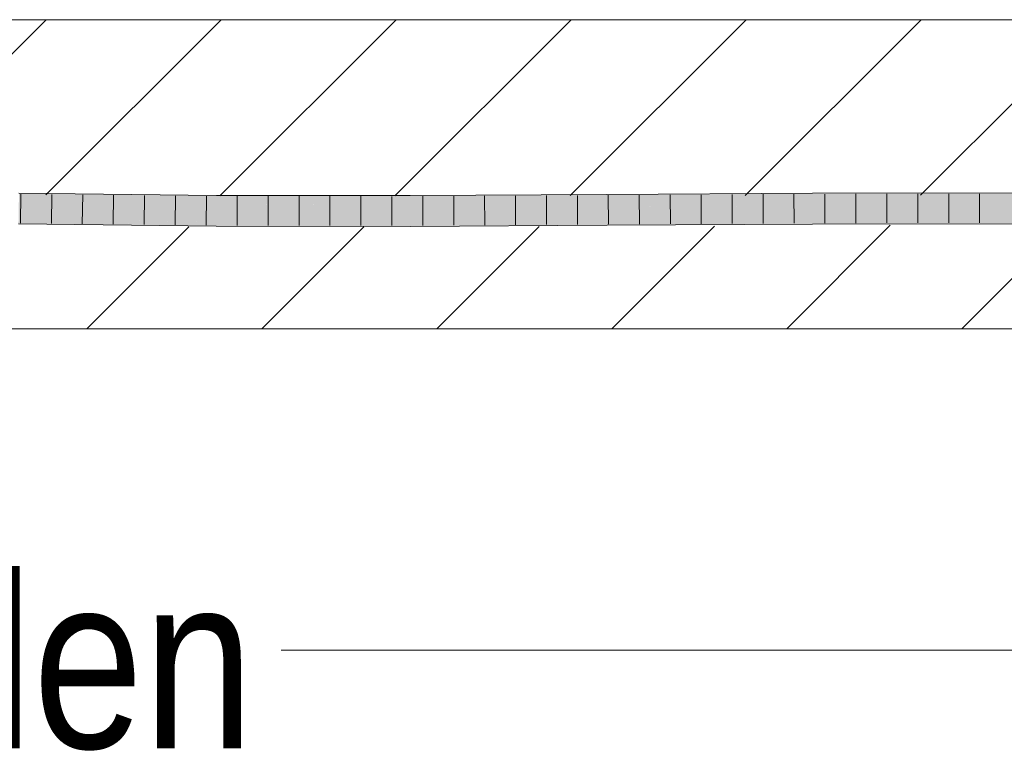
# Model space of a CAD drawing. Extents: x -620 to 300, y 62 to 1107.
# Tile 213 of 256: x 236.4 to 244.36, y 720.28 to 726.2. Entities that reach past the tile are written whole.
import ezdxf
from ezdxf.lldxf.tags import DXFTag

# ---------------------------------------------------------------- set-up
doc = ezdxf.new("R2010")
doc.units = 0
doc.layers.get('0').update_dxf_attribs({"lineweight": 35})
for name, color, linetype, lineweight, true_color in [('E_Detail_Beschriftung', 7, 'Continuous', 13, 0x009900), ('E_Detail_Wandschraffur', 7, 'Continuous', 5, 0xc0c0c0), ('E_Leerrohr 25-A06G9G0X8I', 7, 'Continuous', 9, 0xff8000), ('E_Leerrohr 25-Shading', 7, 'Continuous', 9, 0xff8000)]:
    doc.layers.add(name, color=color, linetype=linetype, lineweight=lineweight, true_color=true_color)
doc.layers.add('E_Detail_Linie_Text_Bem', color=7, linetype='Continuous', lineweight=13)
doc.styles.get("Standard").update_dxf_attribs({"font": 'ARIALN.TTF'})
tags = doc.linetypes.add('fein_strichliert', pattern=[4, 1, -2, 1]).pattern_tags.tags
tags[8:9] = [DXFTag(74, 4), DXFTag(75, 0), DXFTag(340, '0'), DXFTag(46, 0.0), DXFTag(50, 0.0), DXFTag(44, 0.0), DXFTag(45, 0.0)]
tags[6:7] = [DXFTag(74, 4), DXFTag(75, 0), DXFTag(340, '0'), DXFTag(46, 0.0), DXFTag(50, 0.0), DXFTag(44, 0.0), DXFTag(45, 0.0)]
tags[4:5] = [DXFTag(74, 4), DXFTag(75, 0), DXFTag(340, '0'), DXFTag(46, 0.0), DXFTag(50, 0.0), DXFTag(44, 0.0), DXFTag(45, 0.0)]

# ---------------------------------------------------------------- blocks, each defined once
blk = doc.blocks.new('Shading-A06G9FMP8I', base_point=(188.1987, 722.6844))
at = {"layer": 'E_Leerrohr 25-Shading', "color": 31, "true_color": 0xfabd7f}
for points in [[(236.3949, 724.7284), (236.3939, 724.6729), (237.2055, 724.7181), (237.2053, 724.6634)], [(236.3949, 724.7284), (237.9907, 724.7081), (236.3955, 724.7612), (237.9907, 724.7188)], [(237.9907, 724.7188), (237.9909, 724.7427), (236.3955, 724.7612)], [(238.477, 724.7047), (237.9909, 724.7427), (237.9907, 724.7188)], [(237.9909, 724.7427), (238.477, 724.7047), (239.5581, 724.7208), (239.5582, 724.697)], [(237.9909, 724.7427), (239.5581, 724.7208), (239.5581, 724.742)], [(241.1473, 724.7393), (241.1472, 724.7508), (239.5581, 724.742)], [(239.5581, 724.7208), (241.1476, 724.6967), (239.5581, 724.742), (241.1473, 724.7393)], [(241.1472, 724.7508), (241.2505, 724.7391), (242.8083, 724.7609), (242.8084, 724.7364)], [(241.2505, 724.7391), (241.1472, 724.7508), (241.1473, 724.7393)], [(241.1476, 724.6967), (241.6998, 724.6883), (241.1473, 724.7393), (241.2505, 724.7391)], [(241.2505, 724.7391), (241.6998, 724.6883), (242.8084, 724.7364), (242.8086, 724.684)], [(242.8083, 724.7609), (243.242, 724.736), (244.5912, 724.7637), (244.5911, 724.7348)], [(243.242, 724.736), (242.8083, 724.7609), (242.8084, 724.7364)], [(242.8086, 724.684), (244.3085, 724.6749), (242.8084, 724.7364), (243.242, 724.736)], [(243.242, 724.736), (244.3085, 724.6749), (244.5911, 724.7348), (244.5909, 724.6754)], [(237.9898, 724.5659), (237.9903, 724.6543), (236.3924, 724.5845), (236.3939, 724.6729)], [(237.2053, 724.6634), (237.9903, 724.6543), (237.2055, 724.7181), (237.9907, 724.7081)], [(239.5585, 724.5652), (239.5583, 724.6536), (237.9898, 724.5659), (237.9903, 724.6543)], [(237.9903, 724.6543), (239.5583, 724.6536), (237.9907, 724.7081), (239.5582, 724.697)], [(237.9907, 724.7081), (238.477, 724.7047), (237.9907, 724.7188)], [(239.5582, 724.697), (241.1476, 724.6904), (239.5581, 724.7208), (241.1476, 724.6967)], [(239.5583, 724.6536), (241.1478, 724.6624), (239.5582, 724.697), (241.1476, 724.6904)], [(241.1483, 724.574), (241.1478, 724.6624), (239.5585, 724.5652), (239.5583, 724.6536)], [(241.1476, 724.6904), (241.6998, 724.6883), (241.1476, 724.6967)], [(241.1478, 724.6624), (242.8087, 724.6725), (241.1476, 724.6904), (242.8086, 724.684)], [(242.809, 724.584), (242.8087, 724.6725), (241.1483, 724.574), (241.1478, 724.6624)], [(242.8087, 724.6725), (244.3085, 724.6749), (242.8086, 724.684)], [(242.809, 724.584), (244.308, 724.5865), (242.8087, 724.6725), (244.3085, 724.6749)], [(244.308, 724.5865), (244.5907, 724.5869), (244.3085, 724.6749), (244.5909, 724.6754)]]:
    blk.add_solid(points, dxfattribs=at)
at = {"layer": 'E_Leerrohr 25-Shading', "color": 43, "true_color": 0xd7ab7f}
for points in [[(236.3955, 724.7612), (237.9909, 724.7427), (236.3958, 724.7774), (237.991, 724.7632)], [(237.991, 724.7632), (237.9911, 724.7793), (236.3958, 724.7774), (236.3961, 724.7978)], [(237.9909, 724.7427), (239.5581, 724.742), (237.991, 724.7632), (239.558, 724.7642)], [(239.558, 724.7642), (239.558, 724.7786), (237.991, 724.7632), (237.9911, 724.7793)], [(241.1471, 724.7733), (241.147, 724.7874), (239.558, 724.7642), (239.558, 724.7786)], [(239.5581, 724.742), (241.1472, 724.7508), (239.558, 724.7642), (241.1471, 724.7733)], [(242.8082, 724.7835), (242.8082, 724.7974), (241.1471, 724.7733), (241.147, 724.7874)], [(241.1472, 724.7508), (242.8083, 724.7609), (241.1471, 724.7733), (242.8082, 724.7835)], [(244.5912, 724.7878), (244.5913, 724.8004), (242.8082, 724.7835), (242.8082, 724.7974)], [(242.8083, 724.7609), (244.5912, 724.7637), (242.8082, 724.7835), (244.5912, 724.7878)], [(236.392, 724.5615), (237.2051, 724.5524), (236.3924, 724.5845), (237.2052, 724.575)], [(237.2051, 724.5524), (237.9897, 724.5436), (237.2052, 724.575), (237.9898, 724.5659)], [(241.1483, 724.5624), (241.1483, 724.574), (239.5586, 724.5472), (239.5585, 724.5652)], [(242.809, 724.5793), (242.809, 724.584), (241.1483, 724.5624), (241.1483, 724.574)], [(241.1485, 724.5374), (242.8091, 724.5475), (241.1483, 724.5624), (242.809, 724.5793)], [(242.8091, 724.5475), (244.308, 724.5865), (242.809, 724.5793)], [(242.809, 724.5793), (244.0435, 724.5852), (242.809, 724.584), (243.0099, 724.5844)], [(242.8091, 724.5475), (244.5906, 724.5504), (244.308, 724.5865), (244.5907, 724.5869)], [(244.0435, 724.5852), (244.308, 724.5865), (243.0099, 724.5844)], [(236.3918, 724.5479), (237.9896, 724.5293), (236.392, 724.5615), (237.9897, 724.5436)], [(237.9896, 724.5293), (239.5586, 724.5286), (237.9897, 724.5436), (239.5586, 724.5472)], [(239.5586, 724.5472), (239.5585, 724.5652), (237.9897, 724.5436), (237.9898, 724.5659)], [(239.5586, 724.5286), (241.1485, 724.5374), (239.5586, 724.5472), (241.1483, 724.5624)]]:
    blk.add_solid(points, dxfattribs=at)
blk = doc.blocks.new('Referenz-A06G9G0Z8I')
at = {"layer": 'E_Detail_Linie_Text_Bem', "linetype": 'Continuous', "ltscale": 0.13}
for p, q in [((206.3341, 726.2001), (266.3122, 726.2001)), ((266.3122, 723.7001), (218.3341, 723.7001))]:
    blk.add_line(p, q, dxfattribs=at)
at = {"layer": 'E_Detail_Linie_Text_Bem', "color": 0, "linetype": 'Continuous', "ltscale": 0.13}
blk.add_line((247.3611, 721.1018), (238.5158, 721.1018), dxfattribs=at)
at = {"layer": 'E_Detail_Wandschraffur', "linetype": 'ByBlock', "ltscale": 0.13}
for p, q in [((235.2568, 724.8416), (236.6152, 726.2001)), ((238.0184, 724.7749), (239.4437, 726.2001)), ((240.8495, 724.7775), (242.2721, 726.2001)), ((243.6805, 724.7801), (245.1005, 726.2001)), ((236.9437, 723.7001), (237.7674, 724.5238)), ((239.7721, 723.7001), (240.5985, 724.5264)), ((242.6005, 723.7001), (243.4376, 724.5372))]:
    blk.add_line(p, q, dxfattribs=at)
at = {"layer": 'E_Detail_Wandschraffur', "linetype": 'fein_strichliert', "ltscale": 0.13}
for p, q in [((236.6138, 724.7844), (238.0294, 726.2001)), ((239.434, 724.7762), (240.8579, 726.2001)), ((242.265, 724.7788), (243.6863, 726.2001)), ((238.3579, 723.7001), (239.1829, 724.5251)), ((241.1863, 723.7001), (242.0164, 724.5302)), ((244.0147, 723.7001), (244.853, 724.5384))]:
    blk.add_line(p, q, dxfattribs=at)
at = {"layer": 'E_Leerrohr 25-A06G9G0X8I', "linetype": 'Continuous', "ltscale": 0.13}
for p, q in [((237.9911, 724.7793), (236.3961, 724.7978)), ((236.4114, 724.7901), (236.4074, 724.5552)), ((236.6612, 724.7872), (236.6576, 724.5523)), ((236.911, 724.7843), (236.9078, 724.5494)), ((237.1608, 724.7814), (237.158, 724.5465)), ((237.4105, 724.7785), (237.4081, 724.5435)), ((237.6603, 724.7756), (237.6583, 724.5406)), ((237.9101, 724.7727), (237.9085, 724.5377)), ((239.558, 724.7786), (237.9911, 724.7793)), ((238.1599, 724.7717), (238.1587, 724.5367)), ((238.4097, 724.7716), (238.4089, 724.5366)), ((238.6596, 724.7715), (238.659, 724.5365)), ((238.9094, 724.7714), (238.9092, 724.5364)), ((239.1593, 724.7713), (239.1593, 724.5363)), ((239.4091, 724.7712), (239.4095, 724.5362)), ((241.147, 724.7874), (239.558, 724.7786)), ((239.659, 724.7717), (239.6596, 724.5367)), ((239.9089, 724.7731), (239.9097, 724.5381)), ((240.1588, 724.7744), (240.1597, 724.5394)), ((240.4088, 724.7758), (240.4098, 724.5408)), ((240.6587, 724.7772), (240.6599, 724.5422)), ((240.9087, 724.7786), (240.9099, 724.5436)), ((242.8082, 724.7975), (241.147, 724.7874)), ((241.1586, 724.78), (241.16, 724.545)), ((241.4086, 724.7815), (241.4099, 724.5465)), ((241.6587, 724.783), (241.6599, 724.548)), ((241.9087, 724.7845), (241.9098, 724.5495)), ((242.1587, 724.786), (242.1598, 724.551)), ((242.4088, 724.7875), (242.4098, 724.5525)), ((242.6588, 724.7891), (242.6597, 724.5541)), ((244.5913, 724.8003), (242.8082, 724.7975)), ((242.9088, 724.7901), (242.9096, 724.5551)), ((243.159, 724.7905), (243.1595, 724.5555)), ((243.4091, 724.7909), (243.4094, 724.5559)), ((243.6592, 724.7913), (243.6593, 724.5563)), ((243.9093, 724.7917), (243.9092, 724.5567)), ((244.1594, 724.7921), (244.1591, 724.5571)), ((237.9896, 724.5293), (236.3918, 724.5479)), ((239.5586, 724.5286), (237.9896, 724.5293)), ((241.1485, 724.5374), (239.5586, 724.5286)), ((242.8091, 724.5475), (241.1485, 724.5374)), ((244.5906, 724.5503), (242.8091, 724.5475))]:
    blk.add_line(p, q, dxfattribs=at)
at = {"layer": 'E_Detail_Beschriftung', "linetype": 'Continuous', "ltscale": 0.13, "insert": (231.6061, 721.7074), "char_height": 1.4, "attachment_point": 1}
blk.add_mtext('{\\fArial Narrow;Endtüllen}', dxfattribs=at)

msp = doc.modelspace()

# ---------------------------------------------------------------- block references
at = {"color": 8, "lineweight": 25, "ltscale": 0.25, "true_color": 0x808080}
msp.add_blockref('Referenz-A06G9G0Z8I', (0, 0), dxfattribs=at)
msp.add_blockref('Shading-A06G9FMP8I', (188.1987, 722.6844))

doc.saveas('drawing.dxf')
